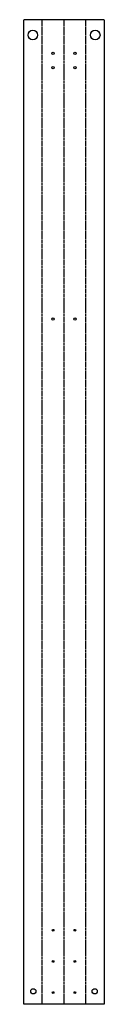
# Model space of a CAD drawing. Header units: millimetres. Extents: x 0 to 310, y 0 to 3788.
import ezdxf

# ---------------------------------------------------------------- set-up
doc = ezdxf.new("R2010")
doc.units = ezdxf.units.MM
doc.linetypes.add('SLD-İki-Kısa-Kesik-Çizgili-Uzun-Kesik-Çizgi', pattern=[15.748, 8.128, -1.524, 1.524, -1.524, 1.524, -1.524])
doc.linetypes.add('SLD-Sürekli', pattern=[0])

msp = doc.modelspace()

# ---------------------------------------------------------------- linework, layer by layer
at = {"color": 7, "linetype": 'SLD-Sürekli', "lineweight": 25}
for p, q in [((0.4, 0.4), (0.4, 3788.4)), ((0.4, 3788.4), (2.7, 3788.4)), ((308.1, 3788.4), (2.7, 3788.4)), ((308.1, 3788.4), (310.4, 3788.4)), ((310.4, 3788.4), (310.4, 0.4)), ((2.7, 0.4), (0.4, 0.4)), ((308.1, 0.4), (2.7, 0.4)), ((310.4, 0.4), (308.1, 0.4))]:
    msp.add_line(p, q, dxfattribs=at)
at = {"color": 7, "linetype": 'SLD-İki-Kısa-Kesik-Çizgili-Uzun-Kesik-Çizgi'}
for p, q in [((71.4, 0.4), (71.4, 3788.4)), ((155.4, 0.4), (155.4, 3788.4)), ((239.4, 0.4), (239.4, 3788.4))]:
    msp.add_line(p, q, dxfattribs=at)
at = {"color": 7, "linetype": 'SLD-Sürekli', "lineweight": 25}
for centre, radius in [((35.4, 3729.4), 18.5), ((275.4, 3729.4), 18.5), ((113.4, 3658.4), 4.5), ((197.4, 3658.4), 4.5), ((113.4, 3603.4), 4.5), ((197.4, 3603.4), 4.5), ((113.4, 2636.4), 4.5), ((197.4, 2636.4), 4.5), ((113.4, 285.4), 3.4), ((197.4, 285.4), 3.4), ((113.4, 165.4), 3.4), ((197.4, 165.4), 3.4), ((37.2, 50.4), 10), ((113.4, 45.4), 3.4), ((197.4, 45.4), 3.4), ((273.5, 50.4), 10)]:
    msp.add_circle(centre, radius, dxfattribs=at)

doc.saveas('drawing.dxf')
